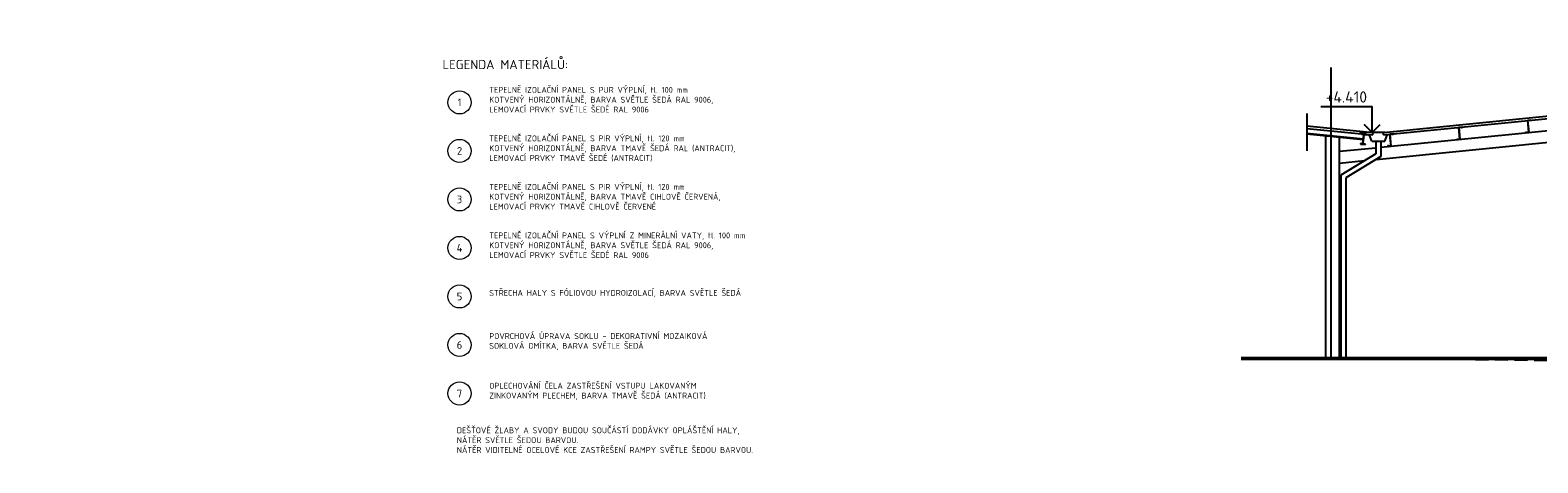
# Model space of a CAD drawing. Header units: millimetres. Extents: x -118752 to 407724, y -73278 to 155058.
# Tile 205 of 256: x 146885 to 176278, y 952 to 9391. Entities that reach past the tile are written whole.
import ezdxf
from ezdxf.enums import TextEntityAlignment as Align

# ---------------------------------------------------------------- set-up
doc = ezdxf.new("R2010")
doc.units = ezdxf.units.MM
doc.header["$LTSCALE"] = 10
doc.linetypes.add('DASHED', pattern=[19.05, 12.7, -6.35])
for name, color, linetype, lineweight in [('CKBUBLINY', 1, 'Continuous', 18), ('CKBUBLINY_POPIS', 3, 'Continuous', 25), ('CKKOTY_VYS', 3, 'Continuous', 25), ('CKSTENY_REZ', 6, 'Continuous', 50), ('CKTABULKY', 7, 'Continuous', 25), ('CKTEXTY_MALE', 3, 'Continuous', 18), ('CKTEXTY_STREDNI', 6, 'Continuous', 25), ('pohledy', 7, 'Continuous', 25)]:
    doc.layers.add(name, color=color, linetype=linetype, lineweight=lineweight)
doc.styles.get("Standard").update_dxf_attribs({"font": 'isocpeur.ttf'})
doc.styles.add('TABULKY', font='isocpeur.ttf')
doc.linetypes.add('PRERUSENI', pattern='A,60,[100,CADKON.SHX,S=2.5,R=0,X=0,Y=0],-10', length=70)

# ---------------------------------------------------------------- blocks, each defined once
blk = doc.blocks.new('CK_BUBBLE_1_0_0')
at = {"color": 0, "linetype": 'ByBlock', "lineweight": -2}
blk.add_circle((0, 0), 1, dxfattribs=at)
blk = doc.blocks.new('*U3307')
at = {"color": 0, "linetype": 'ByBlock', "lineweight": -2}
blk.add_lwpolyline([(-1.5, 1.5), (0, 0), (1.5, 1.5), (0, 0), (0, 5), (10, 5)], dxfattribs=at)

msp = doc.modelspace()

# ---------------------------------------------------------------- linework, layer by layer
at = {"layer": 'CKKOTY_VYS', "ltscale": 2}
msp.add_line((173298.343, 7397.394), (172798.343, 7397.394), dxfattribs=at)
at = {"layer": 'CKSTENY_REZ', "ltscale": 2}
msp.add_lwpolyline([(170492.679, 2990.228), (181576.573, 2990.228), (206026.573, 2890.228), (225758.187, 2890.228)], dxfattribs=at)
at = {"layer": 'pohledy', "ltscale": 2}
for p, q in [((172246.573, 2990.228), (172246.573, 8665.032)), ((173216.96, 7108.956), (181526.573, 7939.918)), ((173267.266, 7397.394), (181526.573, 8223.324)), ((173272.241, 7347.642), (181526.573, 8173.075)), ((173125.563, 6868.67), (181526.573, 7708.771)), ((171776.393, 7524.591), (173066.474, 7395.58)), ((171776.393, 7475.095), (172838.935, 7368.839)), ((171776.393, 7382.634), (172876.747, 7272.598)), ((171776.393, 7366.554), (172875.155, 7256.678)), ((172838.935, 7368.838), (172838.09, 7360.38)), ((172838.09, 7360.38), (172873.115, 7356.878)), ((172938.439, 7358.888), (172838.935, 7368.838)), ((172838.935, 7368.838), (172838.935, 7368.838)), ((172838.935, 7368.838), (172838.935, 7368.838)), ((172877.593, 7355.512), (172873.115, 7356.878)), ((172883.861, 7343.743), (172883.409, 7348.404)), ((172902.568, 7353.933), (172897.908, 7353.481)), ((172902.568, 7353.933), (172937.593, 7350.43)), ((172937.593, 7350.43), (172938.439, 7358.888)), ((172938.439, 7358.888), (173061.573, 7346.575)), ((173061.714, 7347.986), (173066.399, 7394.834)), ((173066.399, 7394.834), (173066.474, 7395.58)), ((173272.241, 7347.642), (173267.266, 7397.394)), ((173456.323, 7366.05), (173391.646, 7359.582)), ((173391.646, 7359.582), (173414.531, 7130.724)), ((173393.835, 7357.791), (173454.532, 7363.861)), ((173416.721, 7128.933), (173393.835, 7357.791)), ((173454.532, 7363.861), (173455.726, 7351.92)), ((173455.726, 7351.92), (173457.716, 7352.119)), ((173457.716, 7352.119), (173456.323, 7366.05)), ((174799.623, 7500.38), (174734.946, 7493.912)), ((174734.946, 7493.912), (174757.832, 7265.054)), ((174737.135, 7492.121), (174797.832, 7498.191)), ((174760.021, 7263.263), (174737.135, 7492.121)), ((174743.586, 7407.512), (174745.377, 7409.701)), ((174797.832, 7498.191), (174799.026, 7486.25)), ((174799.026, 7486.25), (174801.016, 7486.449)), ((174801.016, 7486.449), (174799.623, 7500.38)), ((176044.017, 7407.742), (176042.027, 7407.543)), ((176042.027, 7407.543), (176043.619, 7391.622)), ((176043.619, 7391.622), (176103.321, 7397.593)), ((176045.41, 7393.811), (176044.017, 7407.742)), ((176101.132, 7399.384), (176045.41, 7393.811)), ((176063.124, 7393.573), (176064.915, 7395.762)), ((176142.923, 7634.71), (176078.246, 7628.242)), ((176078.246, 7628.242), (176101.132, 7399.384)), ((176080.435, 7626.451), (176141.132, 7632.521)), ((176103.321, 7397.593), (176080.435, 7626.451)), ((176097.51, 7435.601), (176099.301, 7437.79)), ((176141.132, 7632.521), (176142.326, 7620.58)), ((176142.326, 7620.58), (176144.316, 7620.779)), ((176144.316, 7620.779), (176142.923, 7634.71)), ((172141.573, 2990.228), (172141.573, 7330.036)), ((172411.573, 2990.228), (172411.573, 7303.036)), ((172411.573, 7028.418), (173116.96, 7098.956)), ((172819.88, 7178.289), (172819.035, 7169.831)), ((172819.035, 7169.831), (172918.538, 7159.88)), ((172854.906, 7174.786), (172819.88, 7178.289)), ((172854.906, 7174.786), (172859.566, 7175.238)), ((172866.674, 7181.054), (172868.04, 7185.533)), ((172868.04, 7185.533), (172883.861, 7343.743)), ((172873.612, 7184.975), (172889.433, 7343.186)), ((172873.612, 7184.975), (172874.064, 7180.315)), ((172879.88, 7173.207), (172884.359, 7171.841)), ((172919.384, 7168.338), (172884.359, 7171.841)), ((172890.799, 7347.665), (172889.433, 7343.186)), ((172918.538, 7159.88), (172919.384, 7168.338)), ((173041.96, 7227.642), (172996.39, 7341.281)), ((173041.96, 7227.642), (173291.96, 7227.642)), ((173061.573, 7346.575), (173061.589, 7346.735)), ((173061.589, 7346.735), (173061.636, 7347.21)), ((173061.636, 7347.21), (173061.714, 7347.986)), ((173116.96, 7227.642), (173116.96, 6980.667)), ((173216.96, 7227.642), (173216.96, 6924.649)), ((173291.96, 7227.642), (173337.531, 7341.281)), ((173357.416, 7139.082), (173355.426, 7138.883)), ((173355.426, 7138.883), (173357.018, 7122.962)), ((173357.018, 7122.962), (173416.721, 7128.933)), ((173358.809, 7125.151), (173357.416, 7139.082)), ((173414.531, 7130.724), (173358.809, 7125.151)), ((174700.717, 7273.412), (174698.726, 7273.213)), ((174698.726, 7273.213), (174700.318, 7257.292)), ((174700.318, 7257.292), (174760.021, 7263.263)), ((174702.11, 7259.481), (174700.717, 7273.412)), ((174757.832, 7265.054), (174702.11, 7259.481)), ((172411.573, 6797.271), (172896.745, 6845.788)), ((173116.96, 6980.667), (172436.573, 6563.938)), ((173216.96, 6924.649), (172536.573, 6507.921)), ((172436.573, 6563.938), (172436.573, 2990.228)), ((172536.573, 6507.921), (172536.573, 2990.228)), ((170492.679, 2990.228), (224966.573, 2990.228)), ((181526.573, 2990.228), (170492.679, 2990.228))]:
    msp.add_line(p, q, dxfattribs=at)
at = {"layer": 'pohledy', "linetype": 'PRERUSENI'}
msp.add_line((171776.393, 7766.428), (171776.393, 7037.798), dxfattribs=at)
at = {"layer": 'pohledy', "linetype": 'DASHED', "ltscale": 2}
msp.add_lwpolyline([(173536.573, 2990.228), (176629.679, 2950.228), (203026.573, 2710.228), (207026.573, 2790.228), (223966.573, 3330.228), (227222.161, 3440.223), (228519.95, 3489.827)], dxfattribs=at)
at = {"layer": 'pohledy'}
for centre, start, end in [((172871.921, 7344.937), 16.7894074, 61.7894074), ((172901.374, 7341.992), 106.7894074, 151.7894074), ((172856.1, 7186.727), 286.7894074, 331.7894074), ((172885.553, 7183.781), 196.7894074, 241.7894074)]:
    msp.add_arc(centre, 12, start, end, dxfattribs=at)

# ---------------------------------------------------------------- block references
at = {"layer": 'CKBUBLINY'}
ref = msp.add_blockref('CK_BUBBLE_1_0_0', (155255.453, 7982.298), dxfattribs=dict(at, xscale=225, yscale=225, zscale=225))
ref.add_attrib('NUM1', '1', dxfattribs={"layer": 'CKBUBLINY_POPIS', "height": 150}).set_placement((155255.453, 7982.298), align=Align.MIDDLE_CENTER)
ref = msp.add_blockref('CK_BUBBLE_1_0_0', (155255.453, 7036.192), dxfattribs=dict(at, xscale=225, yscale=225, zscale=225))
ref.add_attrib('NUM1', '2', dxfattribs={"layer": 'CKBUBLINY_POPIS', "height": 150}).set_placement((155255.453, 7036.192), align=Align.MIDDLE_CENTER)
ref = msp.add_blockref('CK_BUBBLE_1_0_0', (155255.453, 6090.086), dxfattribs=dict(at, xscale=225, yscale=225, zscale=225))
ref.add_attrib('NUM1', '3', dxfattribs={"layer": 'CKBUBLINY_POPIS', "height": 150}).set_placement((155255.453, 6090.086), align=Align.MIDDLE_CENTER)
ref = msp.add_blockref('CK_BUBBLE_1_0_0', (155255.453, 5143.98), dxfattribs=dict(at, xscale=225, yscale=225, zscale=225))
ref.add_attrib('NUM1', '4', dxfattribs={"layer": 'CKBUBLINY_POPIS', "height": 150}).set_placement((155255.453, 5143.98), align=Align.MIDDLE_CENTER)
ref = msp.add_blockref('CK_BUBBLE_1_0_0', (155255.453, 4197.873), dxfattribs=dict(at, xscale=225, yscale=225, zscale=225))
ref.add_attrib('NUM1', '5', dxfattribs={"layer": 'CKBUBLINY_POPIS', "height": 150}).set_placement((155255.453, 4197.873), align=Align.MIDDLE_CENTER)
ref = msp.add_blockref('CK_BUBBLE_1_0_0', (155255.453, 3251.767), dxfattribs=dict(at, xscale=225, yscale=225, zscale=225))
ref.add_attrib('NUM1', '6', dxfattribs={"layer": 'CKBUBLINY_POPIS', "height": 150}).set_placement((155255.453, 3251.767), align=Align.MIDDLE_CENTER)
ref = msp.add_blockref('CK_BUBBLE_1_0_0', (155255.453, 2305.661), dxfattribs=dict(at, xscale=225, yscale=225, zscale=225))
ref.add_attrib('NUM1', '7', dxfattribs={"layer": 'CKBUBLINY_POPIS', "height": 150}).set_placement((155255.453, 2305.661), align=Align.MIDDLE_CENTER)
at = {"layer": 'CKKOTY_VYS'}
ref = msp.add_blockref('*U3307', (173048.343, 7397.394), dxfattribs=dict(at, xscale=-100, yscale=100, zscale=100))
ref.add_attrib('Výška', '+4.410', dxfattribs={"layer": '0', "color": 0, "linetype": 'ByBlock', "lineweight": -2, "height": 220}).set_placement((172948.343, 7977.394), align=Align.RIGHT)

# ---------------------------------------------------------------- texts
at = {"layer": 'CKTABULKY', "style": 'TABULKY'}
msp.add_text('^M', height=125, dxfattribs=at).set_placement((146884.687, 9390.891))
at = {"layer": 'CKTEXTY_MALE', "char_height": 115, "attachment_point": 1}
for s, insert, width in [('TEPELNĚ IZOLAČNÍ PANEL S PUR VÝPLNÍ, tl. 100 mm\\PKOTVENÝ HORIZONTÁLNĚ, BARVA SVĚTLE ŠEDÁ RAL 9006,\\PLEMOVACÍ PRVKY SVĚTLE ŠEDÉ RAL 9006', (155835.087, 8283.379), 4704.78699), ('TEPELNĚ IZOLAČNÍ PANEL S PIR VÝPLNÍ, tl. 120 mm\\PKOTVENÝ HORIZONTÁLNĚ, BARVA TMAVĚ ŠEDÁ RAL (ANTRACIT),\\PLEMOVACÍ PRVKY TMAVĚ ŠEDÉ (ANTRACIT)', (155835.087, 7337.273), 4704.78699), ('TEPELNĚ IZOLAČNÍ PANEL S PIR VÝPLNÍ, tl. 120 mm\\PKOTVENÝ HORIZONTÁLNĚ, BARVA TMAVĚ CIHLOVĚ ČERVENÁ,\\PLEMOVACÍ PRVKY TMAVĚ CIHLOVĚ ČERVENÉ', (155835.087, 6391.166), 4704.78699), ('TEPELNĚ IZOLAČNÍ PANEL S VÝPLNÍ Z MINERÁLNÍ VATY, tl. 100 mm\\PKOTVENÝ HORIZONTÁLNĚ, BARVA SVĚTLE ŠEDÁ RAL 9006,\\PLEMOVACÍ PRVKY SVĚTLE ŠEDÉ RAL 9006', (155835.087, 5445.06), 5033.02794), ('STŘECHA HALY S FÓLIOVOU HYDROIZOLACÍ, BARVA SVĚTLE ŠEDÁ', (155835.087, 4323.902), 4704.78699), ('POVRCHOVÁ ÚPRAVA SOKLU - DEKORATIVNÍ MOZAIKOVÁ SOKLOVÁ OMÍTKA, BARVA SVĚTLE ŠEDÁ', (155835.087, 3482.789), 4704.78699), ('OPLECHOVÁNÍ ČELA ZASTŘEŠENÍ VSTUPU LAKOVANÝM ZINKOVANÝM PLECHEM, BARVA TMAVĚ ŠEDÁ (ANTRACIT)', (155835.087, 2513.585), 4704.78699), ('DEŠŤOVÉ ŽLABY A SVODY BUDOU SOUČÁSTÍ DODÁVKY OPLÁŠTĚNÍ HALY, NÁTĚR SVĚTLE ŠEDOU BARVOU.\\PNÁTĚR VIDITELNÉ OCELOVÉ KCE ZASTŘEŠENÍ RAMPY SVĚTLE ŠEDOU BARVOU.', (155202.932, 1644.514), 5527.22923)]:
    msp.add_mtext(s, dxfattribs=dict(at, insert=insert, width=width))
at = {"layer": 'CKTEXTY_STREDNI'}
msp.add_text('LEGENDA MATERIÁLŮ:', height=180, dxfattribs=at).set_placement((154924.185, 8630.386))

doc.saveas('drawing.dxf')
